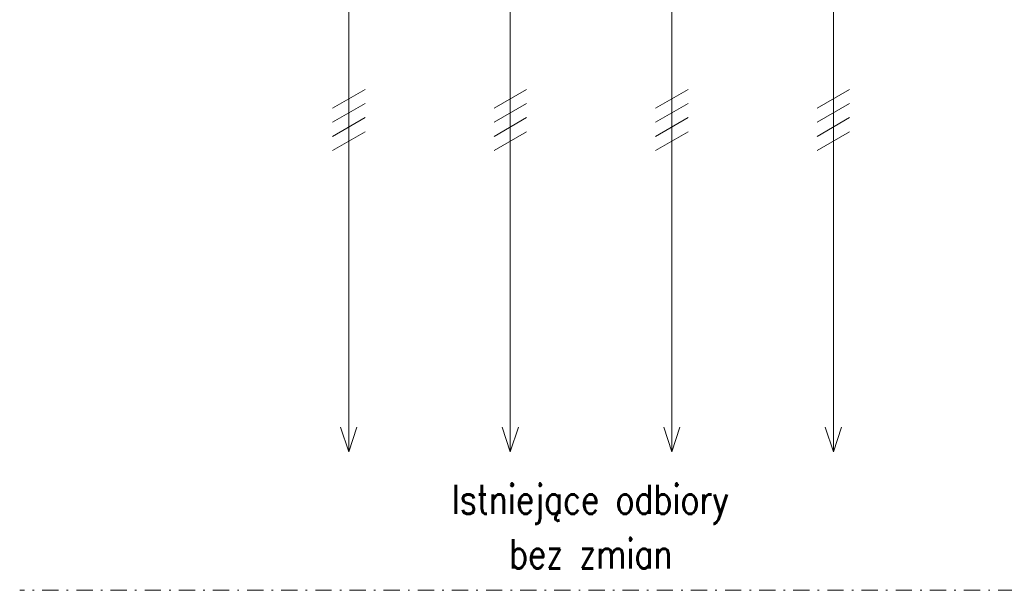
# Model space of a CAD drawing. Header units: centimetres. Extents: x -120 to 11700, y -2329 to 333.
# Tile 10 of 18: x 48 to 108, y 48 to 83. Entities that reach past the tile are written whole.
import ezdxf
from ezdxf.enums import TextEntityAlignment as Align

# ---------------------------------------------------------------- set-up
doc = ezdxf.new("R2010")
doc.units = ezdxf.units.CM
doc.linetypes.add('DASHDOT', pattern=[1, 0.5, -0.25, 0, -0.25])
doc.layers.add('cienka', color=130, linetype='Continuous', lineweight=9)
doc.layers.add('E_ideowy_czesc_istniejaca', color=8, linetype='Continuous')
doc.styles.add('18', font='simplex.shx', dxfattribs={"width": 0.8, "height": 18})

msp = doc.modelspace()

# ---------------------------------------------------------------- linework, layer by layer
at = {"layer": 'cienka', "linetype": 'DASHDOT', "ltscale": 2}
msp.add_lwpolyline([(164.772, 158.552), (164.772, 128.83), (108.938, 128.83), (108.938, 47.549), (47.748, 47.549)], dxfattribs=at)
at = {"layer": 'E_ideowy_czesc_istniejaca', "color": 8, "lineweight": 5}
for p, q in [((67.992, 111.344), (67.992, 59.084)), ((77.929, 111.344), (77.929, 59.084)), ((87.866, 111.344), (87.866, 59.084)), ((97.803, 111.344), (97.803, 59.084)), ((67.992, 79.496), (67.992, 73.496)), ((77.929, 79.496), (77.929, 73.496)), ((87.866, 79.496), (87.866, 73.496)), ((97.803, 79.496), (97.803, 73.496)), ((68.992, 78.372), (66.992, 77.218)), ((78.929, 78.372), (76.929, 77.218)), ((88.866, 78.372), (86.866, 77.218)), ((98.803, 78.372), (96.803, 77.218)), ((67.992, 75.197), (67.992, 77.795)), ((77.929, 75.197), (77.929, 77.795)), ((87.866, 75.197), (87.866, 77.795)), ((97.803, 75.197), (97.803, 77.795)), ((68.992, 77.506), (66.992, 76.352)), ((78.929, 77.506), (76.929, 76.352)), ((88.866, 77.506), (86.866, 76.352)), ((98.803, 77.506), (96.803, 76.352)), ((68.992, 76.64), (66.992, 75.486)), ((78.929, 76.64), (76.929, 75.486)), ((88.866, 76.64), (86.866, 75.486)), ((98.803, 76.64), (96.803, 75.486)), ((68.992, 75.774), (66.992, 74.62)), ((78.929, 75.774), (76.929, 74.62)), ((88.866, 75.774), (86.866, 74.62)), ((98.803, 75.774), (96.803, 74.62)), ((67.992, 59.084), (67.992, 56.068)), ((77.929, 59.084), (77.929, 56.068)), ((87.866, 59.084), (87.866, 56.068)), ((97.803, 59.084), (97.803, 56.068)), ((67.992, 56.068), (67.492, 57.584)), ((68.492, 57.584), (67.992, 56.068)), ((77.929, 56.068), (77.429, 57.584)), ((78.429, 57.584), (77.929, 56.068)), ((87.866, 56.068), (87.366, 57.584)), ((88.366, 57.584), (87.866, 56.068)), ((97.803, 56.068), (97.303, 57.584)), ((98.303, 57.584), (97.803, 56.068))]:
    msp.add_line(p, q, dxfattribs=at)

# ---------------------------------------------------------------- texts
at = {"layer": 'E_ideowy_czesc_istniejaca', "ltscale": 5, "style": '18', "width": 0.8}
for s, p in [('Istniejące odbiory', (82.848, 54.047)), ('bez zmian', (82.881, 50.698))]:
    msp.add_text(s, height=1.8, dxfattribs=at).set_placement(p, align=Align.TOP_CENTER)

doc.saveas('drawing.dxf')
